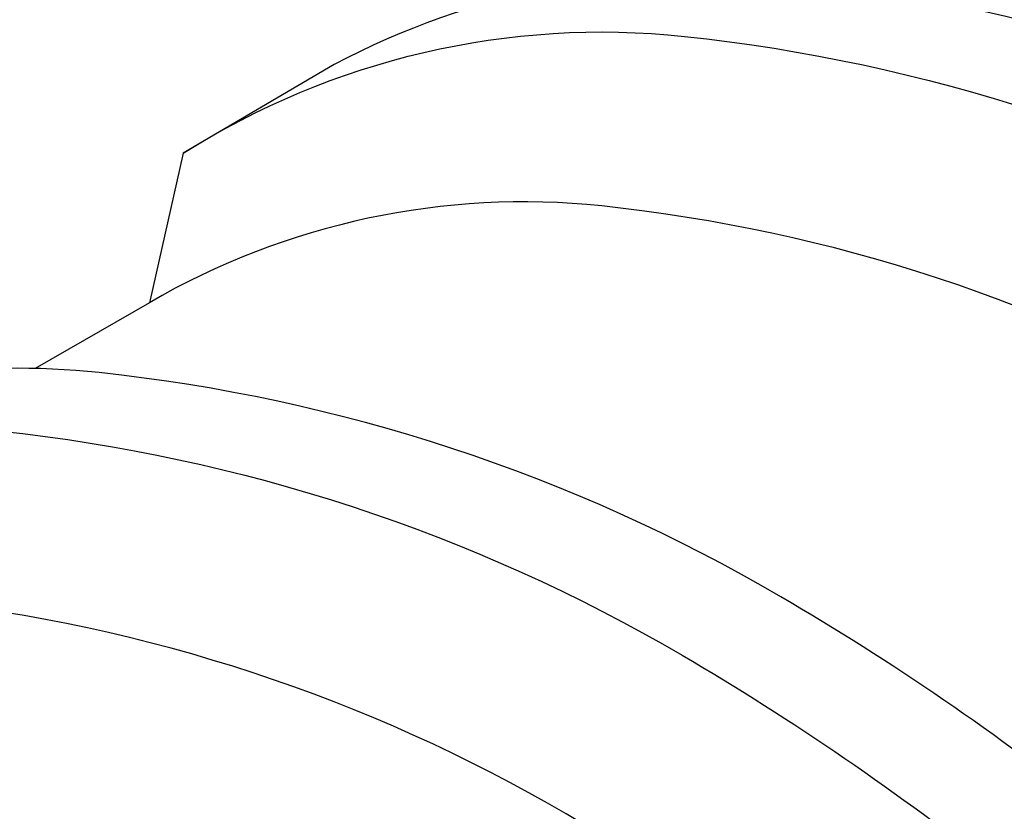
# Model space of a CAD drawing. Extents: x -15981 to -11679, y 2285 to 5601.
# Tile 64 of 103: x -14066 to -14019, y 3252 to 3290. Entities that reach past the tile are written whole.
import ezdxf

# ---------------------------------------------------------------- set-up
doc = ezdxf.new("R2010")
doc.units = 0
doc.header["$MEASUREMENT"] = 0
doc.layers.add('TANK', color=2, linetype='CONTINUOUS')

msp = doc.modelspace()

# ---------------------------------------------------------------- linework, layer by layer
at = {"layer": 'TANK', "elevation": 0}
for points in [[(-13922.518, 3117.33, 0.085374), (-13918.152, 3144.482, 0.071312), (-13923.735, 3180.617, 0.019282), (-13928.706, 3194.93, 0.038312), (-13941.77, 3222.018, 0.044515), (-13961.873, 3250.566, 0.013151), (-13968.766, 3258.269, 0.071312), (-13997.376, 3281.036, 0.106395), (-14029.802, 3291.702, 0.149431), (-14051.165, 3287.574), (-14058.338, 3283.358), (-14059.949, 3276.245)], [(-14058.338, 3283.358, -0.16913), (-14034.503, 3288.921, -0.106395), (-14002.076, 3278.255, -0.071312), (-13973.466, 3255.488, -0.016688), (-13964.827, 3245.623, -0.040957), (-13946.471, 3219.237, -0.038238), (-13933.428, 3192.204, -0.019356), (-13928.436, 3177.836, -0.071312), (-13922.853, 3141.702, -0.085107), (-13927.191, 3114.631, -0.085107)], [(-13939.279, 3107.649, 0.010233), (-13938.666, 3108.977, 0.106395), (-13932.178, 3140.807, 0.071312), (-13937.491, 3175.193, 0.017305), (-13941.688, 3187.435, 0.040291), (-13954.653, 3214.591, 0.057637), (-13980.355, 3249.031, 0.071312), (-14007.581, 3270.697, 0.106395), (-14038.438, 3280.847, 0.159299), (-14059.949, 3276.245), (-14065.376, 3273.112)], [(-13955.059, 3098.542, 0.085374), (-13950.693, 3125.695, 0.071312), (-13956.276, 3161.829, 0.019282), (-13961.247, 3176.143, 0.038312), (-13974.311, 3203.23, 0.044515), (-13994.414, 3231.779, 0.013151), (-14001.306, 3239.481, 0.071312), (-14029.916, 3262.248, 0.106395), (-14062.343, 3272.914, 0.059949), (-14071.234, 3272.79, 0.059949)], [(-14071.234, 3270.341, -0.028206), (-14067.044, 3270.134, -0.106395), (-14034.617, 3259.468, -0.071312), (-14006.007, 3236.701, -0.016688), (-13997.368, 3226.836, -0.040957), (-13979.012, 3200.45, -0.038238), (-13965.969, 3173.416, -0.019356), (-13960.977, 3159.049, -0.071312), (-13955.394, 3122.914, -0.085107), (-13959.732, 3095.843)], [(-13971.82, 3088.861, 0.010233), (-13971.207, 3090.19, 0.106395), (-13964.719, 3122.019, 0.071312), (-13970.032, 3156.405, 0.017305), (-13974.229, 3168.647, 0.040291), (-13987.194, 3195.803, 0.057637), (-14012.896, 3230.244, 0.071312), (-14040.121, 3251.909, 0.106395), (-14070.979, 3262.059, 0.00181), (-14071.234, 3262.085, 0.00181)], [(-13987.603, 3079.745, 0.085407), (-13983.234, 3106.907, 0.071312), (-13988.817, 3143.042, 0.019282), (-13993.788, 3157.355, 0.038312), (-14006.852, 3184.443, 0.044515), (-14026.954, 3212.991, 0.013151), (-14033.847, 3220.694, 0.071312), (-14062.457, 3243.461, 0.106395), (-14094.884, 3254.127, 0.149431), (-14116.247, 3249.999), (-14123.42, 3245.783), (-14125.031, 3238.67)]]:
    msp.add_lwpolyline(points, format="xyb", dxfattribs=at)

doc.saveas('drawing.dxf')
